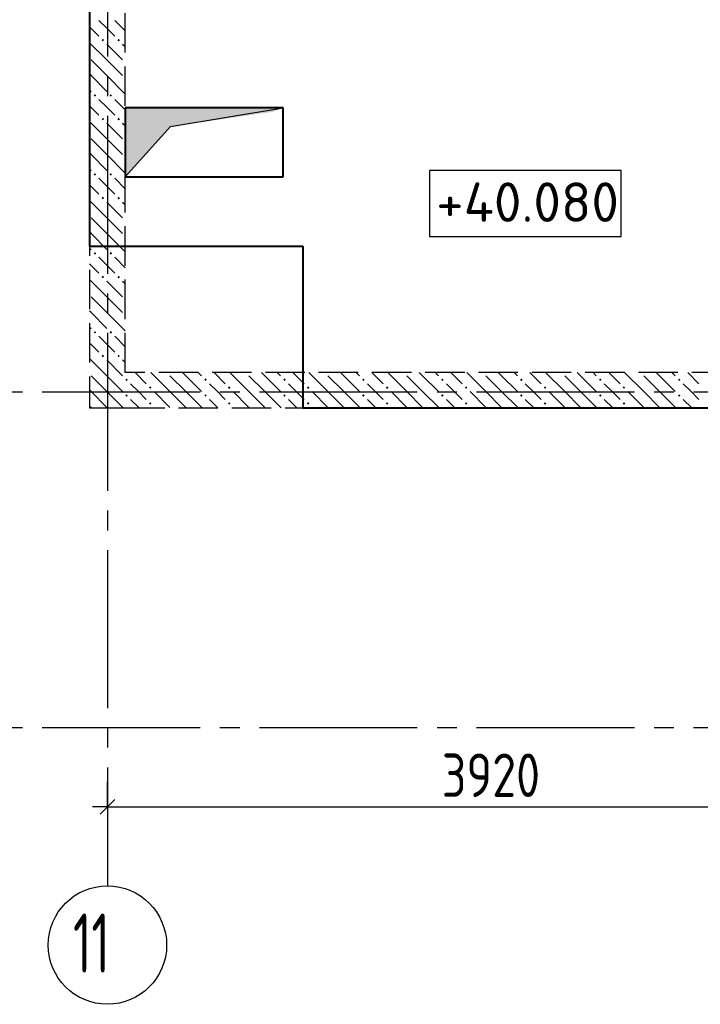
# Model space of a CAD drawing. Header units: millimetres. Extents: x 40580 to 1168286, y -220995 to 81020.
# Tile 57 of 194: x 304814 to 308262, y -113518 to -108532. Entities that reach past the tile are written whole.
import ezdxf

# ---------------------------------------------------------------- set-up
doc = ezdxf.new("R2010")
doc.units = ezdxf.units.MM
for name, pattern in [('______2', [270, 200, -70]), ('______5', [1100, 800, -100, 100, -100]), ('CENTER', [2, 1.25, -0.25, 0.25, -0.25])]:
    doc.linetypes.add(name, pattern=pattern)
for name, color, linetype, lineweight in [('Standard', 7, 'Continuous', 25), ('Высотные отметки', 7, 'Continuous', 25), ('ЖБ Перекрытие верхний уровень', 7, 'Continuous', 35), ('ОСИ', 7, 'CENTER', 15), ('Основная', 7, 'Continuous', 40)]:
    doc.layers.add(name, color=color, linetype=linetype, lineweight=lineweight)
doc.layers.add('ЖБ Стена верхний уровень', color=7, linetype='______2', true_color=0x656565)
doc.layers.add('Тонкие', color=7, linetype='Continuous')
doc.layers.add('ФВ-2', color=7, linetype='Continuous')
doc.styles.add('GOST 2.304', font='isocpeur.ttf', dxfattribs={"width": 0.8})
doc.styles.add('GOST 2.304-81', font='txt')
doc.styles.add('ISOCPEUR', font='isocpeur.ttf')

msp = doc.modelspace()

# ---------------------------------------------------------------- hatches: boundary and pattern name
at = {"layer": 'ЖБ Стена верхний уровень', "linetype": 'Continuous', "lineweight": -3, "transparency": 33554687}
for points in [[(305228.7, -108635.3), (305235.2, -108628.8), (305241.7, -108635.3), (305235.2, -108641.8)], [(305308.7, -108635.3), (305315.2, -108628.8), (305321.7, -108635.3), (305315.2, -108641.8)], [(305188.7, -108915.3), (305195.2, -108908.8), (305201.7, -108915.3), (305195.2, -108921.8)], [(305268.7, -108915.3), (305275.2, -108908.8), (305281.7, -108915.3), (305275.2, -108921.8)], [(305228.7, -109035.3), (305235.2, -109028.8), (305241.7, -109035.3), (305235.2, -109041.8)], [(305308.7, -109035.3), (305315.2, -109028.8), (305321.7, -109035.3), (305315.2, -109041.8)], [(305188.7, -109315.3), (305195.2, -109308.8), (305201.7, -109315.3), (305195.2, -109321.8)], [(305268.7, -109315.3), (305275.2, -109308.8), (305281.7, -109315.3), (305275.2, -109321.8)], [(305228.7, -109435.3), (305235.2, -109428.8), (305241.7, -109435.3), (305235.2, -109441.8)], [(305308.7, -109435.3), (305315.2, -109428.8), (305321.7, -109435.3), (305315.2, -109441.8)], [(305188.7, -109715.3), (305195.2, -109708.8), (305201.7, -109715.3), (305195.2, -109721.8)], [(305268.7, -109715.3), (305275.2, -109708.8), (305281.7, -109715.3), (305275.2, -109721.8)], [(305228.7, -109835.3), (305235.2, -109828.8), (305241.7, -109835.3), (305235.2, -109841.8)], [(305308.7, -109835.3), (305315.2, -109828.8), (305321.7, -109835.3), (305315.2, -109841.8)], [(305188.7, -110115.3), (305195.2, -110108.8), (305201.7, -110115.3), (305195.2, -110121.8)], [(305268.7, -110115.3), (305275.2, -110108.8), (305281.7, -110115.3), (305275.2, -110121.8)], [(305228.7, -110235.3), (305235.2, -110228.8), (305241.7, -110235.3), (305235.2, -110241.8)], [(305308.7, -110235.3), (305315.2, -110228.8), (305321.7, -110235.3), (305315.2, -110241.8)], [(305348.7, -110355.3), (305355.2, -110348.8), (305361.7, -110355.3), (305355.2, -110361.8)], [(305558.6, -110318.4), (305555.2, -110321.8), (305551.9, -110318.4)], [(305748.7, -110355.3), (305755.2, -110348.8), (305761.7, -110355.3), (305755.2, -110361.8)], [(305958.6, -110318.4), (305955.2, -110321.8), (305951.9, -110318.4)], [(306148.7, -110355.3), (306155.2, -110348.8), (306161.7, -110355.3), (306155.2, -110361.8)], [(306358.6, -110318.4), (306355.2, -110321.8), (306351.9, -110318.4)], [(306548.7, -110355.3), (306555.2, -110348.8), (306561.7, -110355.3), (306555.2, -110361.8)], [(306758.6, -110318.4), (306755.2, -110321.8), (306751.9, -110318.4)], [(306948.7, -110355.3), (306955.2, -110348.8), (306961.7, -110355.3), (306955.2, -110361.8)], [(307158.6, -110318.4), (307155.2, -110321.8), (307151.9, -110318.4)], [(307348.7, -110355.3), (307355.2, -110348.8), (307361.7, -110355.3), (307355.2, -110361.8)], [(307558.6, -110318.4), (307555.2, -110321.8), (307551.9, -110318.4)], [(307748.7, -110355.3), (307755.2, -110348.8), (307761.7, -110355.3), (307755.2, -110361.8)], [(307958.6, -110318.4), (307955.2, -110321.8), (307951.9, -110318.4)], [(308148.7, -110355.3), (308155.2, -110348.8), (308161.7, -110355.3), (308155.2, -110361.8)], [(305468.7, -110395.3), (305475.3, -110388.8), (305481.7, -110395.3), (305475.3, -110401.8)], [(305868.7, -110395.3), (305875.3, -110388.8), (305881.7, -110395.3), (305875.3, -110401.8)], [(306268.7, -110395.3), (306275.3, -110388.8), (306281.7, -110395.3), (306275.3, -110401.8)], [(306668.7, -110395.3), (306675.3, -110388.8), (306681.7, -110395.3), (306675.3, -110401.8)], [(307068.7, -110395.3), (307075.3, -110388.8), (307081.7, -110395.3), (307075.3, -110401.8)], [(307468.7, -110395.3), (307475.3, -110388.8), (307481.7, -110395.3), (307475.3, -110401.8)], [(307868.7, -110395.3), (307875.3, -110388.8), (307881.7, -110395.3), (307875.3, -110401.8)], [(305348.7, -110435.3), (305355.2, -110428.8), (305361.7, -110435.3), (305355.2, -110441.8)], [(305748.7, -110435.3), (305755.2, -110428.8), (305761.7, -110435.3), (305755.2, -110441.8)], [(306148.7, -110435.3), (306155.2, -110428.8), (306161.7, -110435.3), (306155.2, -110441.8)], [(306548.7, -110435.3), (306555.2, -110428.8), (306561.7, -110435.3), (306555.2, -110441.8)], [(306948.7, -110435.3), (306955.2, -110428.8), (306961.7, -110435.3), (306955.2, -110441.8)], [(307348.7, -110435.3), (307355.2, -110428.8), (307361.7, -110435.3), (307355.2, -110441.8)], [(307748.7, -110435.3), (307755.2, -110428.8), (307761.7, -110435.3), (307755.2, -110441.8)], [(308148.7, -110435.3), (308155.2, -110428.8), (308161.7, -110435.3), (308155.2, -110441.8)], [(305468.7, -110475.3), (305475.3, -110468.8), (305481.7, -110475.3), (305475.3, -110481.8)], [(305868.7, -110475.3), (305875.3, -110468.8), (305881.7, -110475.3), (305875.3, -110481.8)], [(306268.7, -110475.3), (306275.3, -110468.8), (306281.7, -110475.3), (306275.3, -110481.8)], [(306668.7, -110475.3), (306675.3, -110468.8), (306681.7, -110475.3), (306675.3, -110481.8)], [(307068.7, -110475.3), (307075.3, -110468.8), (307081.7, -110475.3), (307075.3, -110481.8)], [(307468.7, -110475.3), (307475.3, -110468.8), (307481.7, -110475.3), (307475.3, -110481.8)], [(307868.7, -110475.3), (307875.3, -110468.8), (307881.7, -110475.3), (307875.3, -110481.8)]]:
    msp.add_hatch(color=7, dxfattribs=at).paths.add_polyline_path(points, flags=16)
at = {"layer": 'ФВ-2'}
h = msp.add_hatch(color=256, dxfattribs=at)
h.dxf.hatch_style = 1
h.paths.add_polyline_path([(306097.1, -108998.4), (305577.9, -109073.1), (305348.3, -109328.4), (305348.3, -108998.4)])
h.paths.add_polyline_path([(306097.1, -108998.4), (305348.3, -108998.4), (305348.3, -108978.4), (306148.3, -108978.4)])

# ---------------------------------------------------------------- linework, layer by layer
at = {"layer": 'Standard', "color": 251, "linetype": 'Continuous', "lineweight": -3, "true_color": 0x656565, "transparency": 33554687}
for q in [(305258.3, -112393.4), (305258.3, -112643.4), (305258.3, -112518.4)]:
    msp.add_line((305258.3, -112518.4), q, dxfattribs=at)
at = {"layer": 'Standard', "color": 7, "linetype": 'Continuous', "lineweight": 25, "transparency": 33554687}
msp.add_line((305220.8, -112555.9), (305295.8, -112480.9), dxfattribs=at)
at = {"layer": 'Standard', "color": 7, "linetype": 'Continuous', "lineweight": -3, "transparency": 33554687}
for q in [(305183.3, -112518.4), (309178.3, -112518.4)]:
    msp.add_line((305258.3, -112518.4), q, dxfattribs=at)
at = {"layer": 'Высотные отметки', "color": 7, "linetype": 'Continuous', "lineweight": -3, "transparency": 33554687}
msp.add_lwpolyline([(306890, -109629.1), (307860.9, -109629.1), (307860.9, -109295.8), (306890, -109295.8), (306890, -109629.1)], dxfattribs=at)
at = {"layer": 'ЖБ Перекрытие верхний уровень', "color": 7, "linetype": 'Continuous', "lineweight": -3, "transparency": 33554687}
for p, q in [((305168.3, -109678.4), (305348.3, -109678.4)), ((306248.3, -110278.4), (306248.3, -110498.4))]:
    msp.add_line(p, q, dxfattribs=at)
at = {"layer": 'ЖБ Стена верхний уровень', "color": 251, "linetype": '______2', "lineweight": -3, "true_color": 0x656565, "transparency": 33554687}
for p, q in [((305168.3, -104668.4), (305168.3, -110498.4)), ((305348.3, -110318.4), (305348.3, -104668.4)), ((308418.3, -110318.4), (305348.3, -110318.4)), ((305168.3, -110498.4), (305348.3, -110498.4)), ((305348.3, -110498.4), (308418.3, -110498.4))]:
    msp.add_line(p, q, dxfattribs=at)
at = {"layer": 'ЖБ Стена верхний уровень', "color": 9, "linetype": 'Continuous', "lineweight": -3, "true_color": 0xc7c7c7, "transparency": 33554687}
for p, q in [((305255.2, -108575.3), (305215.2, -108535.3)), ((305295.2, -108535.3), (305348.3, -108588.4)), ((305168.3, -108568.4), (305215.2, -108615.3)), ((305295.2, -108615.3), (305255.2, -108575.3)), ((305255.2, -108735.3), (305168.3, -108648.3)), ((305255.2, -108655.3), (305335.2, -108735.3)), ((305335.2, -108655.3), (305348.3, -108668.4)), ((305175.2, -108735.3), (305255.2, -108815.3)), ((305255.2, -108735.3), (305335.2, -108815.3)), ((305175.2, -108815.3), (305168.3, -108808.3)), ((305175.2, -108815.3), (305255.2, -108895.3)), ((305255.2, -108815.3), (305348.3, -108908.3)), ((305168.3, -108888.4), (305175.2, -108895.3)), ((305255.2, -108975.3), (305215.2, -108935.3)), ((305295.2, -108935.3), (305348.3, -108988.4)), ((305168.3, -108968.4), (305215.2, -109015.3)), ((305295.2, -109015.3), (305255.2, -108975.3)), ((305255.2, -109135.3), (305168.3, -109048.3)), ((305255.2, -109055.3), (305335.2, -109135.3)), ((305335.2, -109055.3), (305348.3, -109068.4)), ((305175.2, -109135.3), (305255.2, -109215.3)), ((305255.2, -109135.3), (305335.2, -109215.3)), ((305175.2, -109215.3), (305168.3, -109208.3)), ((305175.2, -109215.3), (305255.2, -109295.3)), ((305255.2, -109215.3), (305348.3, -109308.3)), ((305168.3, -109288.4), (305175.2, -109295.3)), ((305255.2, -109375.3), (305215.2, -109335.3)), ((305295.2, -109335.3), (305348.3, -109388.4)), ((305168.3, -109368.4), (305215.2, -109415.3)), ((305295.2, -109415.3), (305255.2, -109375.3)), ((305255.2, -109535.3), (305168.3, -109448.3)), ((305255.2, -109455.3), (305335.2, -109535.3)), ((305335.2, -109455.3), (305348.3, -109468.4)), ((305175.2, -109535.3), (305255.2, -109615.3)), ((305255.2, -109535.3), (305335.2, -109615.3)), ((305175.2, -109615.3), (305168.3, -109608.3)), ((305175.2, -109615.3), (305255.2, -109695.3)), ((305255.2, -109615.3), (305348.3, -109708.3)), ((305168.3, -109688.4), (305175.2, -109695.3)), ((305255.2, -109775.3), (305215.2, -109735.3)), ((305295.2, -109735.3), (305348.3, -109788.4)), ((305168.3, -109768.4), (305215.2, -109815.3)), ((305295.2, -109815.3), (305255.2, -109775.3)), ((305255.2, -109935.3), (305168.3, -109848.3)), ((305255.2, -109855.3), (305335.2, -109935.3)), ((305335.2, -109855.3), (305348.3, -109868.4)), ((305175.2, -109935.3), (305255.2, -110015.3)), ((305255.2, -109935.3), (305335.2, -110015.3)), ((305175.2, -110015.3), (305168.3, -110008.3)), ((305175.2, -110015.3), (305255.2, -110095.3)), ((305255.2, -110015.3), (305348.3, -110108.3)), ((305168.3, -110088.4), (305175.2, -110095.3)), ((305255.2, -110175.3), (305215.2, -110135.3)), ((305295.2, -110135.3), (305348.3, -110188.4)), ((305168.3, -110168.4), (305215.2, -110215.3)), ((305295.2, -110215.3), (305255.2, -110175.3)), ((305255.2, -110335.3), (305168.3, -110248.3)), ((305255.2, -110255.3), (305335.2, -110335.3)), ((305335.2, -110255.3), (305348.3, -110268.4)), ((305175.2, -110335.3), (305255.2, -110415.3)), ((305255.2, -110335.3), (305335.2, -110415.3)), ((305398.4, -110318.4), (305455.2, -110375.3)), ((305575.3, -110415.3), (305478.4, -110318.4)), ((305575.3, -110335.3), (305655.2, -110415.3)), ((305655.2, -110335.3), (305638.4, -110318.4)), ((305655.2, -110335.3), (305735.2, -110415.3)), ((305718.4, -110318.4), (305735.2, -110335.3)), ((305798.4, -110318.4), (305855.2, -110375.3)), ((305975.3, -110415.3), (305878.4, -110318.4)), ((305975.3, -110335.3), (306055.2, -110415.3)), ((306055.2, -110335.3), (306038.4, -110318.4)), ((306055.2, -110335.3), (306135.2, -110415.3)), ((306118.4, -110318.4), (306135.2, -110335.3)), ((306198.4, -110318.4), (306255.2, -110375.3)), ((306375.3, -110415.3), (306278.4, -110318.4)), ((306375.3, -110335.3), (306455.2, -110415.3)), ((306455.2, -110335.3), (306438.4, -110318.4)), ((306455.2, -110335.3), (306535.2, -110415.3)), ((306518.4, -110318.4), (306535.2, -110335.3)), ((306598.4, -110318.4), (306655.2, -110375.3)), ((306775.3, -110415.3), (306678.4, -110318.4)), ((306775.3, -110335.3), (306855.2, -110415.3)), ((306855.2, -110335.3), (306838.4, -110318.4)), ((306855.2, -110335.3), (306935.2, -110415.3)), ((306918.4, -110318.4), (306935.2, -110335.3)), ((306998.4, -110318.4), (307055.2, -110375.3)), ((307175.3, -110415.3), (307078.4, -110318.4)), ((307175.3, -110335.3), (307255.2, -110415.3)), ((307255.2, -110335.3), (307238.4, -110318.4)), ((307255.2, -110335.3), (307335.2, -110415.3)), ((307318.4, -110318.4), (307335.2, -110335.3)), ((307398.4, -110318.4), (307455.2, -110375.3)), ((307575.3, -110415.3), (307478.4, -110318.4)), ((307575.3, -110335.3), (307655.2, -110415.3)), ((307655.2, -110335.3), (307638.4, -110318.4)), ((307655.2, -110335.3), (307735.2, -110415.3)), ((307718.4, -110318.4), (307735.2, -110335.3)), ((307798.4, -110318.4), (307855.2, -110375.3)), ((307975.3, -110415.3), (307878.4, -110318.4)), ((307975.3, -110335.3), (308055.2, -110415.3)), ((308055.2, -110335.3), (308038.4, -110318.4)), ((308055.2, -110335.3), (308135.2, -110415.3)), ((308118.4, -110318.4), (308135.2, -110335.3)), ((308198.4, -110318.4), (308255.2, -110375.3)), ((305415.2, -110415.3), (305375.3, -110375.3)), ((305815.2, -110415.3), (305775.3, -110375.3)), ((306215.2, -110415.3), (306175.3, -110375.3)), ((306615.2, -110415.3), (306575.3, -110375.3)), ((307015.2, -110415.3), (306975.3, -110375.3)), ((307415.2, -110415.3), (307375.3, -110375.3)), ((307815.2, -110415.3), (307775.3, -110375.3)), ((308215.2, -110415.3), (308175.3, -110375.3)), ((305175.2, -110415.3), (305168.3, -110408.3)), ((305175.2, -110415.3), (305255.2, -110495.3)), ((305255.2, -110415.3), (305338.4, -110498.4)), ((305455.2, -110455.3), (305415.2, -110415.3)), ((305495.2, -110415.3), (305575.3, -110495.3)), ((305575.3, -110415.3), (305655.2, -110495.3)), ((305655.2, -110415.3), (305738.4, -110498.4)), ((305855.2, -110455.3), (305815.2, -110415.3)), ((305895.2, -110415.3), (305975.3, -110495.3)), ((305975.3, -110415.3), (306055.2, -110495.3)), ((306055.2, -110415.3), (306138.4, -110498.4)), ((306255.2, -110455.3), (306215.2, -110415.3)), ((306295.2, -110415.3), (306375.3, -110495.3)), ((306375.3, -110415.3), (306455.2, -110495.3)), ((306455.2, -110415.3), (306538.4, -110498.4)), ((306655.2, -110455.3), (306615.2, -110415.3)), ((306695.2, -110415.3), (306775.3, -110495.3)), ((306775.3, -110415.3), (306855.2, -110495.3)), ((306855.2, -110415.3), (306938.4, -110498.4)), ((307055.2, -110455.3), (307015.2, -110415.3)), ((307095.2, -110415.3), (307175.3, -110495.3)), ((307175.3, -110415.3), (307255.2, -110495.3)), ((307255.2, -110415.3), (307338.4, -110498.4)), ((307455.2, -110455.3), (307415.2, -110415.3)), ((307495.2, -110415.3), (307575.3, -110495.3)), ((307575.3, -110415.3), (307655.2, -110495.3)), ((307655.2, -110415.3), (307738.4, -110498.4)), ((307855.2, -110455.3), (307815.2, -110415.3)), ((307895.2, -110415.3), (307975.3, -110495.3)), ((307975.3, -110415.3), (308055.2, -110495.3)), ((308055.2, -110415.3), (308138.4, -110498.4)), ((308255.2, -110455.3), (308215.2, -110415.3)), ((305168.3, -110488.4), (305175.2, -110495.3)), ((305375.3, -110455.3), (305418.4, -110498.4)), ((305495.2, -110495.3), (305498.4, -110498.4)), ((305775.3, -110455.3), (305818.4, -110498.4)), ((305895.2, -110495.3), (305898.4, -110498.4)), ((306175.3, -110455.3), (306218.4, -110498.4)), ((306295.2, -110495.3), (306298.4, -110498.4)), ((306575.3, -110455.3), (306618.4, -110498.4)), ((306695.2, -110495.3), (306698.4, -110498.4)), ((306975.3, -110455.3), (307018.4, -110498.4)), ((307095.2, -110495.3), (307098.4, -110498.4)), ((307375.3, -110455.3), (307418.4, -110498.4)), ((307495.2, -110495.3), (307498.4, -110498.4)), ((307775.3, -110455.3), (307818.4, -110498.4)), ((307895.2, -110495.3), (307898.4, -110498.4)), ((308175.3, -110455.3), (308218.4, -110498.4))]:
    msp.add_line(p, q, dxfattribs=at)
at = {"layer": 'ОСИ', "color": 8, "linetype": '______5', "lineweight": -3, "transparency": 33554687}
for p, q in [((305258.3, -102418.4), (305258.3, -112918.4)), ((334328.3, -110418.4), (303168.3, -110418.4)), ((334328.3, -112118.4), (303168.3, -112118.4))]:
    msp.add_line(p, q, dxfattribs=at)
at = {"layer": 'ОСИ', "color": 7, "linetype": 'Continuous', "lineweight": -3, "transparency": 33554687}
msp.add_circle((305258.3, -113218.4), 300, dxfattribs=at)
at = {"layer": 'Основная', "transparency": 33554687}
for p, q in [((305168.3, -104718.4), (305168.3, -109678.4)), ((306148.3, -108978.4), (305348.3, -108978.4)), ((305348.3, -108978.4), (305348.3, -109328.4)), ((306148.3, -109328.4), (306148.3, -108978.4)), ((305348.3, -109328.4), (306148.3, -109328.4)), ((305168.3, -109678.4), (306248.3, -109678.4)), ((306248.3, -109678.4), (306248.3, -110498.4)), ((306248.3, -110498.4), (310478.3, -110498.4))]:
    msp.add_line(p, q, dxfattribs=at)
at = {"layer": 'Тонкие'}
for p, q in [((305577.9, -109073.1), (306148.3, -108978.4)), ((305348.3, -109328.4), (305577.9, -109073.1))]:
    msp.add_line(p, q, dxfattribs=at)

# ---------------------------------------------------------------- texts
at = {"layer": 'Standard', "color": 7, "linetype": 'Continuous', "lineweight": 25, "transparency": 33554687, "insert": (306952.4, -112468.4), "char_height": 220, "width": 657.046, "attachment_point": 7, "style": 'GOST 2.304-81'}
msp.add_mtext('3920', dxfattribs=at)
at = {"layer": 'Высотные отметки', "color": 7, "linetype": 'Continuous', "lineweight": -3, "transparency": 33554687, "insert": (306924, -109555.8), "char_height": 200, "width": 884.92, "attachment_point": 7, "style": 'GOST 2.304'}
msp.add_mtext('\\pxt4;{\\W1.0200;+40.080}', dxfattribs=at)
at = {"layer": 'ОСИ', "color": 7, "linetype": 'Continuous', "lineweight": 25, "transparency": 33554687, "insert": (305084.3, -113358.4), "char_height": 300, "width": 393.75, "attachment_point": 7, "style": 'ISOCPEUR'}
msp.add_mtext('\\W0.62;11', dxfattribs=at)

doc.saveas('drawing.dxf')
